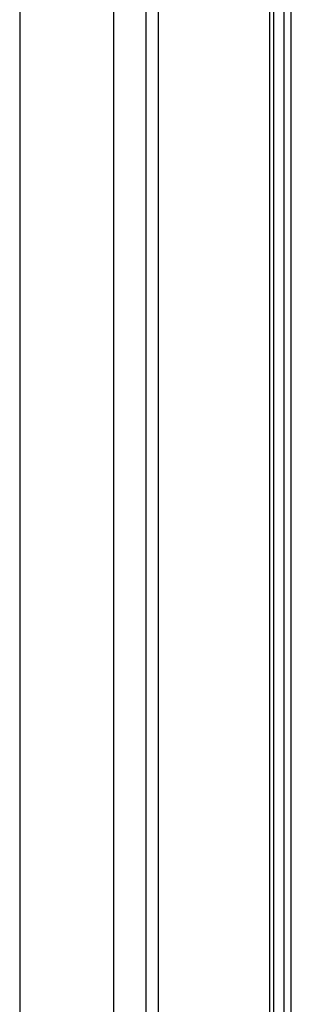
# Model space of a CAD drawing. Header units: millimetres. Extents: x 4904.09 to 4905.21, y 4759.5 to 4761.8.
# Tile 27 of 54: x 4904.8175 to 4904.8494, y 4760.3184 to 4760.4339. Entities that reach past the tile are written whole.
import ezdxf

# ---------------------------------------------------------------- set-up
doc = ezdxf.new("R2010")
doc.units = ezdxf.units.MM
doc.layers.add('SANINDUSA', color=3, linetype='Continuous')

msp = doc.modelspace()

# ---------------------------------------------------------------- linework, layer by layer
at = {"layer": 'SANINDUSA'}
for p, q in [((4904.81748, 4761.63927), (4904.81748, 4759.73327)), ((4904.82851, 4761.63927), (4904.82851, 4759.73327)), ((4904.83229, 4761.63927), (4904.83229, 4759.73327)), ((4904.83372, 4761.63927), (4904.83372, 4759.73327)), ((4904.84681, 4761.63798), (4904.84681, 4759.73455)), ((4904.84731, 4759.73464), (4904.84731, 4761.6379)), ((4904.84848, 4761.63727), (4904.84848, 4759.73464)), ((4904.84937, 4759.73464), (4904.84937, 4761.63727))]:
    msp.add_line(p, q, dxfattribs=at)

doc.saveas('drawing.dxf')
